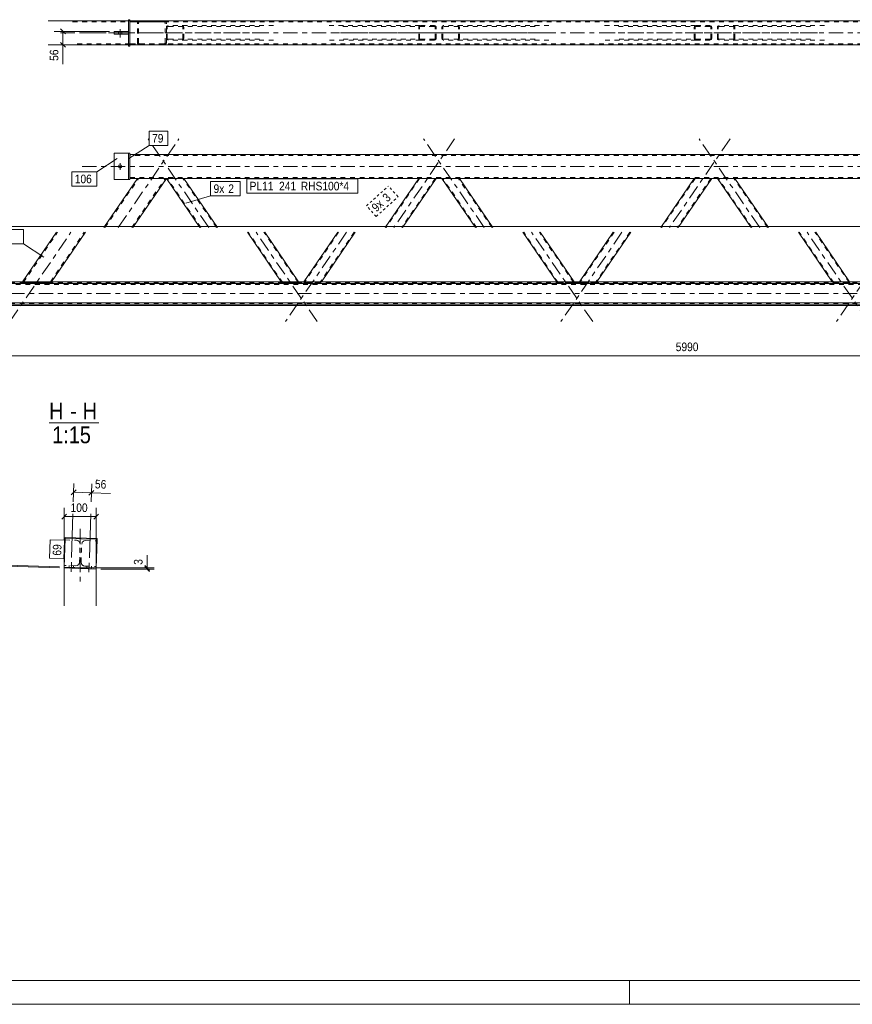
# Model space of a CAD drawing. Header units: millimetres. Extents: x 0 to 914, y 0 to 420.
# Tile 2 of 10: x 157 to 331, y 0 to 206. Entities that reach past the tile are written whole.
import ezdxf

# ---------------------------------------------------------------- set-up
doc = ezdxf.new("R2010")
doc.units = ezdxf.units.MM
for name, pattern in [('XKITLINE00', [0]), ('XKITLINE01', [4, 1, -1, 1, -1]), ('XKITLINE03', [6, 3, -1, 1, -1]), ('XKITLINE04', [3, 0.5, -0.5, 0.5, -0.5, 0.5, -0.5])]:
    doc.linetypes.add(name, pattern=pattern)
for name, color, linetype, lineweight in [('Arkusz rysunku', 3, 'Continuous', 0), ('Element', 2, 'Continuous', 0), ('Inny typ obiektu', 7, 'Continuous', 0), ('Wymiar', 4, 'Continuous', 0), ('Znak elementu', 2, 'Continuous', 0), ('Śruba', 3, 'Continuous', 0)]:
    doc.layers.add(name, color=color, linetype=linetype, lineweight=lineweight)
doc.styles.add('ARIAL', font='ARIAL.TTF')

msp = doc.modelspace()

# ---------------------------------------------------------------- linework, layer by layer
at = {"layer": 'Arkusz rysunku', "linetype": 'XKITLINE00', "lineweight": 0}
for p, q in [((5, 5), (909, 5)), ((284, 0), (284, 5)), ((0, 0), (914, 0))]:
    msp.add_line(p, q, dxfattribs=at)
at = {"layer": 'Element', "linetype": 'XKITLINE00', "lineweight": 0}
for p, q in [((162.56, 205.35), (179.32, 205.35)), ((179.32, 205.61), (179.32, 200.11)), ((179.62, 205.61), (179.32, 205.61)), ((179.62, 200.11), (179.62, 205.61)), ((711.73, 205.36), (179.62, 205.36)), ((176.32, 202.56), (176.32, 203.16)), ((179.32, 203.16), (176.32, 203.16)), ((179.32, 202.56), (176.32, 202.56)), ((179.32, 203.16), (179.32, 202.56)), ((162.56, 200.35), (179.32, 200.35)), ((179.32, 200.11), (179.62, 200.11)), ((179.62, 200.36), (711.73, 200.36)), ((186.75, 200.36), (179.62, 200.35)), ((181.65, 200.36), (181.66, 200.36)), ((176.32, 177.71), (176.32, 172.21)), ((176.32, 177.71), (179.32, 177.71)), ((179.32, 177.71), (179.32, 172.21)), ((179.32, 177.71), (179.62, 177.71)), ((179.62, 172.21), (179.62, 177.71)), ((179.62, 177.46), (711.73, 177.46)), ((174.16, 162.21), (181.18, 172.46)), ((179.32, 172.21), (176.32, 172.21)), ((179.32, 172.21), (179.62, 172.21)), ((181.18, 172.46), (179.62, 172.46)), ((180.22, 162.21), (187.24, 172.46)), ((187.24, 172.46), (181.18, 172.46)), ((704.12, 172.46), (187.24, 172.46)), ((194.25, 162.21), (187.24, 172.46)), ((197.88, 162.21), (190.87, 172.46)), ((232.94, 162.21), (239.96, 172.46)), ((236.58, 162.21), (243.59, 172.46)), ((251.82, 162.21), (244.8, 172.46)), ((255.45, 162.21), (248.44, 172.46)), ((290.51, 162.21), (297.52, 172.46)), ((294.14, 162.21), (301.16, 172.46)), ((309.38, 162.21), (302.37, 172.46)), ((313.02, 162.21), (306, 172.46)), ((157.2, 150.89), (164.26, 161.21)), ((163.26, 150.89), (170.32, 161.21)), ((211.22, 150.89), (204.15, 161.21)), ((214.85, 150.89), (207.79, 161.21)), ((215.98, 150.89), (223.04, 161.21)), ((219.61, 150.89), (226.68, 161.21)), ((268.78, 150.89), (261.72, 161.21)), ((272.42, 150.89), (265.35, 161.21)), ((273.54, 150.89), (280.61, 161.21)), ((277.18, 150.89), (284.24, 161.21)), ((326.35, 150.89), (319.28, 161.21)), ((329.98, 150.89), (322.92, 161.21)), ((146.58, 150.89), (157.59, 150.89)), ((146.58, 150.49), (744.78, 150.49)), ((157.59, 150.89), (157.68, 150.89)), ((157.68, 150.89), (162.77, 150.89)), ((162.77, 150.89), (162.85, 150.89)), ((728.57, 150.89), (162.85, 150.89)), ((146.58, 146.49), (744.78, 146.49)), ((146.58, 146.09), (744.78, 146.09)), ((146.58, 145.93), (744.78, 145.93)), ((165.89, 91.31), (166.07, 97.3)), ((166.08, 97.51), (166.07, 97.3)), ((166.07, 97.3), (172.74, 97.1)), ((172.74, 97.29), (166.08, 97.51)), ((172.74, 97.1), (172.55, 91.1)), ((172.73, 96.76), (172.74, 97.29)), ((165.89, 91.31), (165.88, 91.11)), ((165.88, 91.11), (172.54, 90.9)), ((165.88, 83.24), (165.88, 91.11)), ((165.88, 91.11), (165.88, 91.11)), ((165.88, 91.11), (165.88, 91.11)), ((172.55, 91.1), (165.89, 91.31)), ((172.55, 91.1), (172.54, 90.9)), ((172.54, 90.9), (172.54, 90.9)), ((172.54, 90.9), (172.54, 83.24)), ((172.54, 90.9), (172.54, 90.9))]:
    msp.add_line(p, q, dxfattribs=at)
at = {"layer": 'Element', "linetype": 'XKITLINE01', "lineweight": 0}
for p, q in [((167.65, 205.15), (186.75, 205.16)), ((179.32, 205.35), (186.75, 205.36)), ((179.62, 205.36), (179.62, 200.36)), ((711.73, 205.16), (179.62, 205.16)), ((181.21, 205.1), (181.18, 204.95)), ((181.18, 200.75), (181.18, 204.95)), ((181.21, 205.11), (181.21, 205.1)), ((181.42, 204.95), (181.44, 205.03)), ((181.42, 200.75), (181.42, 204.95)), ((181.44, 205.03), (181.49, 205.1)), ((181.49, 205.33), (181.47, 205.32)), ((181.66, 205.36), (181.49, 205.33)), ((181.49, 205.1), (181.51, 205.11)), ((181.51, 205.11), (181.57, 205.14)), ((181.57, 205.14), (181.66, 205.16)), ((186.94, 205.33), (186.75, 205.36)), ((186.75, 205.16), (186.84, 205.14)), ((186.84, 205.14), (186.92, 205.1)), ((186.92, 205.1), (186.97, 205.03)), ((186.97, 205.03), (186.99, 204.96)), ((186.99, 200.76), (186.99, 204.96)), ((187.2, 205.1), (187.2, 205.11)), ((187.23, 204.96), (187.2, 205.1)), ((187.24, 200.76), (187.23, 204.96)), ((187.26, 204.17), (187.24, 204.06)), ((187.24, 201.66), (187.24, 204.06)), ((187.34, 204.27), (187.26, 204.17)), ((187.46, 204.33), (187.34, 204.27)), ((187.42, 204.06), (187.43, 204.11)), ((187.42, 201.66), (187.42, 204.06)), ((187.43, 204.11), (187.47, 204.16)), ((187.6, 204.36), (187.46, 204.33)), ((187.47, 204.16), (187.53, 204.2)), ((187.53, 204.2), (187.6, 204.21)), ((209.61, 204.36), (187.6, 204.36)), ((206.7, 204.21), (187.6, 204.21)), ((190.65, 204.33), (190.51, 204.36)), ((190.51, 204.21), (190.58, 204.2)), ((190.58, 204.2), (190.64, 204.16)), ((190.64, 204.16), (190.67, 204.11)), ((190.76, 204.27), (190.65, 204.33)), ((190.67, 204.11), (190.69, 204.06)), ((190.69, 201.66), (190.69, 204.06)), ((190.84, 204.17), (190.76, 204.27)), ((190.87, 204.06), (190.84, 204.17)), ((190.87, 201.66), (190.87, 204.06)), ((221.22, 204.36), (240.32, 204.36)), ((224.13, 204.21), (243.23, 204.21)), ((239.99, 204.17), (239.96, 204.06)), ((239.96, 201.66), (239.96, 204.06)), ((240.06, 204.27), (239.99, 204.17)), ((240.18, 204.33), (240.06, 204.27)), ((240.14, 204.06), (240.15, 204.11)), ((240.14, 201.66), (240.14, 204.06)), ((240.15, 204.11), (240.19, 204.16)), ((240.32, 204.36), (240.18, 204.33)), ((240.19, 204.16), (240.25, 204.2)), ((240.25, 204.2), (240.32, 204.21)), ((240.32, 204.36), (243.23, 204.36)), ((243.23, 204.21), (240.32, 204.21)), ((243.37, 204.33), (243.23, 204.36)), ((243.23, 204.21), (243.3, 204.2)), ((243.3, 204.2), (243.36, 204.16)), ((243.36, 204.16), (243.4, 204.11)), ((243.49, 204.27), (243.37, 204.33)), ((243.4, 204.11), (243.41, 204.06)), ((243.41, 201.66), (243.41, 204.06)), ((243.57, 204.17), (243.49, 204.27)), ((243.59, 204.06), (243.57, 204.17)), ((243.59, 201.66), (243.59, 204.06)), ((244.83, 204.17), (244.8, 204.06)), ((244.8, 201.66), (244.8, 204.06)), ((244.91, 204.27), (244.83, 204.17)), ((245.03, 204.33), (244.91, 204.27)), ((244.98, 204.06), (245, 204.11)), ((244.98, 201.66), (244.98, 204.06)), ((245, 204.11), (245.04, 204.16)), ((245.16, 204.36), (245.03, 204.33)), ((245.04, 204.16), (245.09, 204.2)), ((245.09, 204.2), (245.16, 204.21)), ((267.17, 204.36), (245.16, 204.36)), ((264.26, 204.21), (245.16, 204.21)), ((248.21, 204.33), (248.07, 204.36)), ((248.07, 204.21), (248.14, 204.2)), ((248.14, 204.2), (248.2, 204.16)), ((248.2, 204.16), (248.24, 204.11)), ((248.33, 204.27), (248.21, 204.33)), ((248.24, 204.11), (248.25, 204.06)), ((248.25, 201.66), (248.25, 204.06)), ((248.41, 204.17), (248.33, 204.27)), ((248.44, 204.06), (248.41, 204.17)), ((248.44, 201.66), (248.44, 204.06)), ((278.79, 204.36), (297.89, 204.36)), ((281.7, 204.21), (300.8, 204.21)), ((297.55, 204.17), (297.52, 204.06)), ((297.52, 201.66), (297.52, 204.06)), ((297.63, 204.27), (297.55, 204.17)), ((297.75, 204.33), (297.63, 204.27)), ((297.71, 204.06), (297.72, 204.11)), ((297.71, 201.66), (297.71, 204.06)), ((297.72, 204.11), (297.76, 204.16)), ((297.89, 204.36), (297.75, 204.33)), ((297.76, 204.16), (297.82, 204.2)), ((297.82, 204.2), (297.89, 204.21)), ((297.89, 204.36), (300.8, 204.36)), ((300.8, 204.21), (297.89, 204.21)), ((300.93, 204.33), (300.8, 204.36)), ((300.8, 204.21), (300.87, 204.2)), ((300.87, 204.2), (300.92, 204.16)), ((300.92, 204.16), (300.96, 204.11)), ((301.05, 204.27), (300.93, 204.33)), ((300.96, 204.11), (300.98, 204.06)), ((300.98, 201.66), (300.98, 204.06)), ((301.13, 204.17), (301.05, 204.27)), ((301.16, 204.06), (301.13, 204.17)), ((301.16, 201.66), (301.16, 204.06)), ((302.39, 204.17), (302.37, 204.06)), ((302.37, 201.66), (302.37, 204.06)), ((302.47, 204.27), (302.39, 204.17)), ((302.59, 204.33), (302.47, 204.27)), ((302.55, 204.06), (302.56, 204.11)), ((302.55, 201.66), (302.55, 204.06)), ((302.56, 204.11), (302.6, 204.16)), ((302.73, 204.36), (302.59, 204.33)), ((302.6, 204.16), (302.66, 204.2)), ((302.66, 204.2), (302.73, 204.21)), ((324.74, 204.36), (302.73, 204.36)), ((321.83, 204.21), (302.73, 204.21)), ((305.78, 204.33), (305.64, 204.36)), ((305.64, 204.21), (305.71, 204.2)), ((305.71, 204.2), (305.77, 204.16)), ((305.77, 204.16), (305.81, 204.11)), ((305.9, 204.27), (305.78, 204.33)), ((305.81, 204.11), (305.82, 204.06)), ((305.82, 201.66), (305.82, 204.06)), ((305.97, 204.17), (305.9, 204.27)), ((306, 204.06), (305.97, 204.17)), ((306, 201.66), (306, 204.06)), ((179.32, 202.56), (179.32, 203.16)), ((187.24, 201.66), (187.26, 201.54)), ((187.26, 201.54), (187.34, 201.44)), ((187.43, 201.6), (187.42, 201.66)), ((187.47, 201.55), (187.43, 201.6)), ((187.53, 201.52), (187.47, 201.55)), ((187.6, 201.51), (187.53, 201.52)), ((206.7, 201.51), (187.6, 201.51)), ((190.58, 201.52), (190.51, 201.51)), ((190.64, 201.55), (190.58, 201.52)), ((190.67, 201.6), (190.64, 201.55)), ((190.69, 201.66), (190.67, 201.6)), ((190.76, 201.44), (190.84, 201.54)), ((190.84, 201.54), (190.87, 201.66)), ((243.23, 201.51), (224.13, 201.51)), ((239.96, 201.66), (239.99, 201.54)), ((239.99, 201.54), (240.06, 201.44)), ((240.15, 201.6), (240.14, 201.66)), ((240.19, 201.55), (240.15, 201.6)), ((240.25, 201.52), (240.19, 201.55)), ((240.32, 201.51), (240.25, 201.52)), ((240.32, 201.51), (243.23, 201.51)), ((243.3, 201.52), (243.23, 201.51)), ((243.36, 201.55), (243.3, 201.52)), ((243.4, 201.6), (243.36, 201.55)), ((243.41, 201.66), (243.4, 201.6)), ((243.49, 201.44), (243.57, 201.54)), ((243.57, 201.54), (243.59, 201.66)), ((244.8, 201.66), (244.83, 201.54)), ((244.83, 201.54), (244.91, 201.44)), ((245, 201.6), (244.98, 201.66)), ((245.04, 201.55), (245, 201.6)), ((245.09, 201.52), (245.04, 201.55)), ((245.16, 201.51), (245.09, 201.52)), ((264.26, 201.51), (245.16, 201.51)), ((248.14, 201.52), (248.07, 201.51)), ((248.2, 201.55), (248.14, 201.52)), ((248.24, 201.6), (248.2, 201.55)), ((248.25, 201.66), (248.24, 201.6)), ((248.33, 201.44), (248.41, 201.54)), ((248.41, 201.54), (248.44, 201.66)), ((300.8, 201.51), (281.7, 201.51)), ((297.52, 201.66), (297.55, 201.54)), ((297.55, 201.54), (297.63, 201.44)), ((297.72, 201.6), (297.71, 201.66)), ((297.76, 201.55), (297.72, 201.6)), ((297.82, 201.52), (297.76, 201.55)), ((297.89, 201.51), (297.82, 201.52)), ((297.89, 201.51), (300.8, 201.51)), ((300.87, 201.52), (300.8, 201.51)), ((300.92, 201.55), (300.87, 201.52)), ((300.96, 201.6), (300.92, 201.55)), ((300.98, 201.66), (300.96, 201.6)), ((301.05, 201.44), (301.13, 201.54)), ((301.13, 201.54), (301.16, 201.66)), ((302.37, 201.66), (302.39, 201.54)), ((302.39, 201.54), (302.47, 201.44)), ((302.56, 201.6), (302.55, 201.66)), ((302.6, 201.55), (302.56, 201.6)), ((302.66, 201.52), (302.6, 201.55)), ((302.73, 201.51), (302.66, 201.52)), ((321.83, 201.51), (302.73, 201.51)), ((305.71, 201.52), (305.64, 201.51)), ((305.77, 201.55), (305.71, 201.52)), ((305.81, 201.6), (305.77, 201.55)), ((305.82, 201.66), (305.81, 201.6)), ((305.9, 201.44), (305.97, 201.54)), ((305.97, 201.54), (306, 201.66)), ((179.62, 200.55), (167.65, 200.55)), ((179.32, 200.35), (179.62, 200.35)), ((179.62, 200.56), (711.73, 200.56)), ((186.75, 200.56), (179.62, 200.55)), ((181.18, 200.75), (181.2, 200.68)), ((181.2, 200.68), (181.21, 200.6)), ((181.44, 200.68), (181.42, 200.75)), ((181.49, 200.61), (181.44, 200.68)), ((181.48, 200.39), (181.65, 200.36)), ((181.57, 200.57), (181.49, 200.61)), ((181.66, 200.56), (181.57, 200.57)), ((186.84, 200.57), (186.75, 200.56)), ((186.75, 200.36), (186.94, 200.39)), ((186.92, 200.62), (186.84, 200.57)), ((186.98, 200.68), (186.92, 200.62)), ((186.99, 200.76), (186.98, 200.68)), ((187.2, 200.6), (187.22, 200.68)), ((187.22, 200.68), (187.24, 200.76)), ((187.34, 201.44), (187.46, 201.38)), ((187.46, 201.38), (187.6, 201.36)), ((209.61, 201.36), (187.6, 201.36)), ((190.51, 201.36), (190.65, 201.38)), ((190.65, 201.38), (190.76, 201.44)), ((240.32, 201.36), (221.22, 201.36)), ((240.06, 201.44), (240.18, 201.38)), ((240.18, 201.38), (240.32, 201.36)), ((243.23, 201.36), (240.32, 201.36)), ((243.23, 201.36), (243.37, 201.38)), ((243.37, 201.38), (243.49, 201.44)), ((244.91, 201.44), (245.03, 201.38)), ((245.03, 201.38), (245.16, 201.36)), ((267.17, 201.36), (245.16, 201.36)), ((248.07, 201.36), (248.21, 201.38)), ((248.21, 201.38), (248.33, 201.44)), ((297.89, 201.36), (278.79, 201.36)), ((297.63, 201.44), (297.75, 201.38)), ((297.75, 201.38), (297.89, 201.36)), ((300.8, 201.36), (297.89, 201.36)), ((300.8, 201.36), (300.93, 201.38)), ((300.93, 201.38), (301.05, 201.44)), ((302.47, 201.44), (302.59, 201.38)), ((302.59, 201.38), (302.73, 201.36)), ((324.74, 201.36), (302.73, 201.36)), ((305.64, 201.36), (305.78, 201.38)), ((305.78, 201.38), (305.9, 201.44)), ((179.32, 177.71), (179.32, 172.21)), ((179.62, 172.46), (179.62, 177.46)), ((711.73, 177.26), (179.62, 177.26)), ((174.4, 162.21), (181.42, 172.46)), ((179.62, 172.66), (711.73, 172.66)), ((179.98, 162.21), (186.99, 172.46)), ((187.24, 172.46), (181.18, 172.46)), ((181.18, 172.46), (181.18, 172.46)), ((181.18, 172.46), (181.18, 172.46)), ((181.21, 172.46), (181.21, 172.46)), ((181.32, 172.46), (181.32, 172.46)), ((181.42, 172.46), (181.42, 172.46)), ((181.48, 172.46), (181.44, 172.46)), ((181.66, 172.46), (181.66, 172.46)), ((181.66, 172.46), (181.66, 172.46)), ((190.87, 172.46), (187.24, 172.46)), ((187.24, 172.46), (187.24, 172.46)), ((194.43, 162.21), (187.42, 172.46)), ((197.7, 162.21), (190.69, 172.46)), ((240.14, 172.46), (233.13, 162.21)), ((243.41, 172.46), (236.4, 162.21)), ((243.59, 172.46), (239.96, 172.46)), ((248.44, 172.46), (244.8, 172.46)), ((252, 162.21), (244.98, 172.46)), ((255.27, 162.21), (248.25, 172.46)), ((297.71, 172.46), (290.69, 162.21)), ((300.98, 172.46), (293.96, 162.21)), ((301.16, 172.46), (297.52, 172.46)), ((306, 172.46), (302.37, 172.46)), ((309.56, 162.21), (302.55, 172.46)), ((312.84, 162.21), (305.82, 172.46)), ((157.34, 150.74), (164.5, 161.21)), ((163.01, 150.89), (170.08, 161.21)), ((211.48, 150.77), (204.33, 161.21)), ((214.75, 150.77), (207.61, 161.21)), ((223.22, 161.21), (216.08, 150.77)), ((226.49, 161.21), (219.35, 150.77)), ((269.04, 150.77), (261.9, 161.21)), ((272.32, 150.77), (265.17, 161.21)), ((280.79, 161.21), (273.64, 150.77)), ((284.06, 161.21), (276.92, 150.77)), ((326.61, 150.77), (319.47, 161.21)), ((329.88, 150.77), (322.74, 161.21)), ((146.58, 150.73), (744.78, 150.73)), ((744.78, 150.38), (146.58, 150.38)), ((744.78, 150.33), (146.58, 150.33)), ((157.1, 150.74), (157.2, 150.89)), ((157.1, 150.74), (157.19, 150.87)), ((157.1, 150.74), (157.13, 150.74)), ((157.13, 150.74), (157.23, 150.73)), ((157.23, 150.88), (157.19, 150.87)), ((157.34, 150.88), (157.23, 150.88)), ((157.23, 150.73), (157.39, 150.73)), ((157.5, 150.88), (157.34, 150.88)), ((157.34, 150.74), (157.43, 150.87)), ((157.36, 150.74), (157.34, 150.74)), ((157.41, 150.74), (157.36, 150.74)), ((157.39, 150.73), (157.57, 150.73)), ((157.48, 150.73), (157.41, 150.74)), ((157.43, 150.87), (157.45, 150.88)), ((157.45, 150.88), (157.5, 150.88)), ((157.58, 150.73), (157.48, 150.73)), ((157.5, 150.88), (157.59, 150.89)), ((157.5, 150.88), (157.58, 150.88)), ((157.57, 150.73), (162.66, 150.73)), ((157.58, 150.88), (157.68, 150.88)), ((157.58, 150.73), (162.67, 150.73)), ((162.85, 150.89), (157.59, 150.89)), ((157.68, 150.88), (162.77, 150.88)), ((162.66, 150.73), (162.85, 150.73)), ((162.76, 150.73), (162.67, 150.73)), ((162.84, 150.74), (162.76, 150.73)), ((162.77, 150.88), (162.86, 150.88)), ((162.89, 150.74), (162.84, 150.74)), ((162.85, 150.89), (162.96, 150.88)), ((162.85, 150.73), (163.01, 150.73)), ((162.86, 150.88), (162.94, 150.88)), ((162.91, 150.74), (162.89, 150.74)), ((162.91, 150.74), (163, 150.87)), ((162.94, 150.88), (162.99, 150.88)), ((163.11, 150.88), (162.96, 150.88)), ((162.99, 150.88), (163, 150.87)), ((163, 150.87), (163.01, 150.89)), ((163.01, 150.73), (163.11, 150.74)), ((163.21, 150.88), (163.11, 150.88)), ((163.11, 150.74), (163.15, 150.74)), ((163.15, 150.74), (163.25, 150.87)), ((163.25, 150.87), (163.21, 150.88)), ((163.25, 150.87), (163.26, 150.89)), ((211.24, 150.84), (211.22, 150.89)), ((211.27, 150.85), (211.24, 150.84)), ((211.3, 150.77), (211.24, 150.84)), ((211.35, 150.85), (211.27, 150.85)), ((211.3, 150.77), (211.33, 150.77)), ((211.33, 150.77), (211.41, 150.76)), ((211.46, 150.85), (211.35, 150.85)), ((211.41, 150.76), (211.53, 150.76)), ((211.43, 150.84), (211.44, 150.85)), ((211.44, 150.85), (211.48, 150.85)), ((211.6, 150.85), (211.46, 150.85)), ((211.48, 150.85), (211.54, 150.85)), ((211.49, 150.77), (211.48, 150.77)), ((211.53, 150.77), (211.49, 150.77)), ((211.59, 150.76), (211.53, 150.77)), ((211.53, 150.76), (211.67, 150.76)), ((211.54, 150.85), (211.6, 150.85)), ((211.66, 150.76), (211.59, 150.76)), ((211.6, 150.85), (214.51, 150.85)), ((211.6, 150.85), (214.51, 150.85)), ((211.66, 150.76), (214.57, 150.76)), ((211.67, 150.76), (214.57, 150.76)), ((214.51, 150.85), (214.58, 150.85)), ((214.65, 150.85), (214.51, 150.85)), ((214.64, 150.76), (214.57, 150.76)), ((214.57, 150.76), (214.71, 150.76)), ((214.58, 150.85), (214.64, 150.85)), ((214.64, 150.85), (214.68, 150.85)), ((214.7, 150.77), (214.64, 150.76)), ((214.77, 150.85), (214.65, 150.85)), ((214.68, 150.85), (214.7, 150.84)), ((214.74, 150.77), (214.7, 150.77)), ((214.71, 150.76), (214.83, 150.76)), ((214.75, 150.77), (214.74, 150.77)), ((214.85, 150.85), (214.77, 150.85)), ((214.83, 150.76), (214.91, 150.77)), ((214.88, 150.84), (214.85, 150.89)), ((214.88, 150.84), (214.85, 150.85)), ((214.93, 150.77), (214.88, 150.84)), ((214.91, 150.77), (214.93, 150.77)), ((215.9, 150.77), (215.95, 150.84)), ((215.9, 150.77), (215.92, 150.77)), ((215.92, 150.77), (216, 150.76)), ((215.95, 150.84), (215.98, 150.89)), ((215.98, 150.85), (215.95, 150.84)), ((216.06, 150.85), (215.98, 150.85)), ((216, 150.76), (216.12, 150.76)), ((216.18, 150.85), (216.06, 150.85)), ((216.08, 150.77), (216.13, 150.84)), ((216.09, 150.77), (216.08, 150.77)), ((216.13, 150.77), (216.09, 150.77)), ((216.12, 150.76), (216.25, 150.76)), ((216.13, 150.84), (216.15, 150.85)), ((216.19, 150.76), (216.13, 150.77)), ((216.15, 150.85), (216.19, 150.85)), ((216.32, 150.85), (216.18, 150.85)), ((216.19, 150.85), (216.25, 150.85)), ((216.26, 150.76), (216.19, 150.76)), ((216.25, 150.85), (216.32, 150.85)), ((216.25, 150.76), (219.16, 150.76)), ((216.26, 150.76), (219.17, 150.76)), ((216.32, 150.85), (219.22, 150.85)), ((216.32, 150.85), (219.23, 150.85)), ((219.16, 150.76), (219.3, 150.76)), ((219.23, 150.76), (219.17, 150.76)), ((219.22, 150.85), (219.29, 150.85)), ((219.37, 150.85), (219.23, 150.85)), ((219.29, 150.77), (219.23, 150.76)), ((219.29, 150.85), (219.35, 150.85)), ((219.34, 150.77), (219.29, 150.77)), ((219.3, 150.76), (219.42, 150.76)), ((219.35, 150.77), (219.34, 150.77)), ((219.35, 150.85), (219.39, 150.85)), ((219.35, 150.77), (219.4, 150.84)), ((219.48, 150.85), (219.37, 150.85)), ((219.39, 150.85), (219.4, 150.84)), ((219.42, 150.76), (219.5, 150.77)), ((219.56, 150.85), (219.48, 150.85)), ((219.5, 150.77), (219.53, 150.77)), ((219.53, 150.77), (219.58, 150.84)), ((219.58, 150.84), (219.56, 150.85)), ((219.58, 150.84), (219.61, 150.89)), ((268.81, 150.84), (268.78, 150.89)), ((268.84, 150.85), (268.81, 150.84)), ((268.86, 150.77), (268.81, 150.84)), ((268.91, 150.85), (268.84, 150.85)), ((268.86, 150.77), (268.89, 150.77)), ((268.89, 150.77), (268.97, 150.76)), ((269.03, 150.85), (268.91, 150.85)), ((268.97, 150.76), (269.09, 150.76)), ((268.99, 150.84), (269, 150.85)), ((269, 150.85), (269.04, 150.85)), ((269.17, 150.85), (269.03, 150.85)), ((269.04, 150.85), (269.1, 150.85)), ((269.06, 150.77), (269.04, 150.77)), ((269.1, 150.77), (269.06, 150.77)), ((269.09, 150.76), (269.23, 150.76)), ((269.1, 150.85), (269.17, 150.85)), ((269.16, 150.76), (269.1, 150.77)), ((269.23, 150.76), (269.16, 150.76)), ((269.17, 150.85), (272.08, 150.85)), ((269.17, 150.85), (272.08, 150.85)), ((269.23, 150.76), (272.14, 150.76)), ((269.23, 150.76), (272.14, 150.76)), ((272.08, 150.85), (272.15, 150.85)), ((272.22, 150.85), (272.08, 150.85)), ((272.21, 150.76), (272.14, 150.76)), ((272.14, 150.76), (272.28, 150.76)), ((272.15, 150.85), (272.21, 150.85)), ((272.21, 150.85), (272.25, 150.85)), ((272.26, 150.77), (272.21, 150.76)), ((272.33, 150.85), (272.22, 150.85)), ((272.25, 150.85), (272.26, 150.84)), ((272.3, 150.77), (272.26, 150.77)), ((272.28, 150.76), (272.4, 150.76)), ((272.32, 150.77), (272.3, 150.77)), ((272.42, 150.85), (272.33, 150.85)), ((272.4, 150.76), (272.47, 150.77)), ((272.45, 150.84), (272.42, 150.89)), ((272.45, 150.84), (272.42, 150.85)), ((272.5, 150.77), (272.45, 150.84)), ((272.47, 150.77), (272.5, 150.77)), ((273.46, 150.77), (273.51, 150.84)), ((273.46, 150.77), (273.49, 150.77)), ((273.49, 150.77), (273.56, 150.76)), ((273.51, 150.84), (273.54, 150.89)), ((273.54, 150.85), (273.51, 150.84)), ((273.63, 150.85), (273.54, 150.85)), ((273.56, 150.76), (273.68, 150.76)), ((273.74, 150.85), (273.63, 150.85)), ((273.64, 150.77), (273.7, 150.84)), ((273.66, 150.77), (273.64, 150.77)), ((273.7, 150.77), (273.66, 150.77)), ((273.68, 150.76), (273.82, 150.76)), ((273.7, 150.84), (273.71, 150.85)), ((273.75, 150.76), (273.7, 150.77)), ((273.71, 150.85), (273.75, 150.85)), ((273.88, 150.85), (273.74, 150.85)), ((273.75, 150.85), (273.81, 150.85)), ((273.82, 150.76), (273.75, 150.76)), ((273.81, 150.85), (273.88, 150.85)), ((273.82, 150.76), (276.73, 150.76)), ((273.82, 150.76), (276.73, 150.76)), ((273.88, 150.85), (276.79, 150.85)), ((273.88, 150.85), (276.79, 150.85)), ((276.8, 150.76), (276.73, 150.76)), ((276.73, 150.76), (276.87, 150.76)), ((276.79, 150.85), (276.86, 150.85)), ((276.93, 150.85), (276.79, 150.85)), ((276.86, 150.77), (276.8, 150.76)), ((276.86, 150.85), (276.92, 150.85)), ((276.9, 150.77), (276.86, 150.77)), ((276.87, 150.76), (276.99, 150.76)), ((276.92, 150.77), (276.9, 150.77)), ((276.92, 150.85), (276.96, 150.85)), ((276.92, 150.77), (276.97, 150.84)), ((277.05, 150.85), (276.93, 150.85)), ((276.96, 150.85), (276.97, 150.84)), ((276.99, 150.76), (277.07, 150.77)), ((277.12, 150.85), (277.05, 150.85)), ((277.07, 150.77), (277.1, 150.77)), ((277.1, 150.77), (277.15, 150.84)), ((277.15, 150.84), (277.12, 150.85)), ((277.15, 150.84), (277.18, 150.89)), ((326.38, 150.84), (326.35, 150.89)), ((326.4, 150.85), (326.38, 150.84)), ((326.43, 150.77), (326.38, 150.84)), ((326.48, 150.85), (326.4, 150.85)), ((326.43, 150.77), (326.46, 150.77)), ((326.46, 150.77), (326.54, 150.76)), ((326.59, 150.85), (326.48, 150.85)), ((326.54, 150.76), (326.66, 150.76)), ((326.56, 150.84), (326.57, 150.85)), ((326.57, 150.85), (326.61, 150.85)), ((326.73, 150.85), (326.59, 150.85)), ((326.61, 150.85), (326.67, 150.85)), ((326.63, 150.77), (326.61, 150.77)), ((326.67, 150.77), (326.63, 150.77)), ((326.66, 150.76), (326.8, 150.76)), ((326.67, 150.85), (326.74, 150.85)), ((326.73, 150.76), (326.67, 150.77)), ((326.73, 150.85), (329.64, 150.85)), ((326.79, 150.76), (326.73, 150.76)), ((326.74, 150.85), (329.64, 150.85)), ((326.79, 150.76), (329.7, 150.76)), ((326.8, 150.76), (329.71, 150.76)), ((329.64, 150.85), (329.71, 150.85)), ((329.78, 150.85), (329.64, 150.85)), ((329.77, 150.76), (329.7, 150.76)), ((329.71, 150.85), (329.77, 150.85)), ((329.71, 150.76), (329.84, 150.76)), ((329.77, 150.85), (329.81, 150.85)), ((329.83, 150.77), (329.77, 150.76)), ((329.9, 150.85), (329.78, 150.85)), ((329.81, 150.85), (329.83, 150.84)), ((329.87, 150.77), (329.83, 150.77)), ((329.84, 150.76), (329.96, 150.76)), ((329.88, 150.77), (329.87, 150.77)), ((329.98, 150.85), (329.9, 150.85)), ((329.96, 150.76), (330.04, 150.77)), ((330.01, 150.84), (329.98, 150.89)), ((330.01, 150.84), (329.98, 150.85)), ((330.06, 150.77), (330.01, 150.84)), ((330.04, 150.77), (330.06, 150.77)), ((146.58, 146.43), (744.78, 146.43)), ((146.58, 146.33), (744.78, 146.33)), ((166.07, 97.3), (166.06, 96.97)), ((166.06, 96.97), (168.43, 96.9)), ((168.43, 96.9), (168.73, 96.83)), ((170.05, 96.79), (170.36, 96.84)), ((170.36, 96.84), (172.73, 96.76)), ((169.09, 92.34), (169.2, 96.07)), ((169.15, 96.38), (169.2, 96.07)), ((169.42, 92.33), (169.54, 96.06)), ((169.54, 96.06), (169.61, 96.37)), ((165.88, 91.11), (165.92, 91.11)), ((165.9, 91.64), (165.89, 91.31)), ((168.26, 91.57), (165.9, 91.64)), ((165.92, 91.11), (172.54, 90.9)), ((168.57, 91.62), (168.26, 91.57)), ((169.09, 92.34), (169.02, 92.04)), ((169.47, 92.02), (169.42, 92.33)), ((170.19, 91.51), (169.89, 91.58)), ((170.19, 91.51), (172.56, 91.43)), ((172.28, 90.91), (172.28, 90.91)), ((172.56, 91.43), (172.55, 91.1))]:
    msp.add_line(p, q, dxfattribs=at)
at = {"layer": 'Element', "linetype": 'XKITLINE03', "lineweight": 0}
for p, q in [((165.11, 202.85), (189.85, 202.86)), ((169.62, 202.86), (721.73, 202.86)), ((208.15, 202.86), (183.41, 202.86)), ((247.42, 202.86), (222.68, 202.86)), ((265.72, 202.86), (240.97, 202.86)), ((304.99, 202.86), (280.24, 202.86)), ((323.28, 202.86), (298.54, 202.86)), ((177.19, 162.21), (189.85, 180.71)), ((183.64, 180.37), (183.41, 180.71)), ((196.07, 162.21), (184.35, 179.34)), ((247.42, 180.71), (234.76, 162.21)), ((253.63, 162.21), (240.97, 180.71)), ((304.99, 180.71), (292.33, 162.21)), ((311.2, 162.21), (298.54, 180.71)), ((169.62, 174.96), (721.73, 174.96)), ((154.52, 142.55), (167.29, 161.21)), ((218.74, 142.55), (205.97, 161.21)), ((224.86, 161.21), (212.09, 142.55)), ((276.3, 142.55), (263.54, 161.21)), ((282.42, 161.21), (269.66, 142.55)), ((333.87, 142.55), (321.1, 161.21)), ((339.99, 161.21), (327.22, 142.55)), ((136.58, 148.41), (754.78, 148.41)), ((169.21, 99.26), (169.21, 88.2)), ((169.31, 94.2), (169.31, 94.2))]:
    msp.add_line(p, q, dxfattribs=at)
at = {"layer": 'Element', "linetype": 'XKITLINE01', "lineweight": 0}
for centre, radius, start, end in [((186.8, 204.9), 0.451, 28.3583, 72.6205), ((181.61, 200.82), 0.451, 208.3583, 252.6205), ((186.8, 200.82), 0.451, 287.4215, 331.6837), ((168.4, 96.1), 0.8, 20.6923, 65.6923), ((170.34, 96.04), 0.8, 110.6923, 155.6923), ((168.29, 92.37), 0.8, 290.6923, 335.6923), ((170.22, 92.31), 0.8, 200.6923, 245.6923)]:
    msp.add_arc(centre, radius, start, end, dxfattribs=at)
at = {"layer": 'Inny typ obiektu', "linetype": 'XKITLINE00', "lineweight": 0}
msp.add_line((162.72, 121.41), (173.11, 121.41), dxfattribs=at)
at = {"layer": 'Wymiar', "linetype": 'XKITLINE00', "lineweight": 0}
for p, q in [((165.11, 203.67), (166.13, 202.65)), ((175.32, 203.16), (163.76, 203.16)), ((165.62, 200.36), (165.62, 203.16)), ((178.62, 200.36), (163.76, 200.36)), ((165.11, 200.87), (166.13, 199.85)), ((165.62, 200.36), (165.62, 196.34)), ((165.62, 200.36), (165.62, 196.34)), ((146.58, 162.43), (728.1, 162.43)), ((146.58, 135.43), (446.07, 135.43)), ((168.37, 107.41), (167.32, 106.42)), ((167.78, 104.96), (167.9, 108.78)), ((167.84, 106.92), (171.57, 106.8)), ((172.1, 107.29), (171.05, 106.31)), ((171.52, 104.96), (171.63, 108.66)), ((171.57, 106.8), (175.59, 106.67)), ((171.57, 106.8), (175.59, 106.67)), ((165.88, 96.91), (165.88, 103.7)), ((172.55, 92.11), (172.55, 103.7)), ((166.39, 102.35), (165.37, 101.33)), ((165.88, 101.84), (172.55, 101.84)), ((167.42, 93.33), (167.7, 102.44)), ((171.15, 93.21), (171.44, 102.44)), ((173.06, 102.35), (172.04, 101.33)), ((165.88, 92.11), (165.88, 94.35)), ((183.21, 91.11), (183.21, 93.79)), ((183.21, 91.11), (183.21, 93.79)), ((164.88, 91.14), (153.94, 91.49)), ((164.89, 91.34), (153.95, 91.68)), ((166.88, 91.11), (184.65, 91.11)), ((173.54, 90.9), (184.65, 90.9)), ((182.71, 91.62), (183.72, 90.6)), ((182.71, 91.41), (183.72, 90.39)), ((183.21, 90.9), (183.21, 91.11))]:
    msp.add_line(p, q, dxfattribs=at)
at = {"layer": 'Znak elementu', "linetype": 'XKITLINE00', "lineweight": 0}
for p, q in [((183.64, 182.34), (187.51, 182.34)), ((183.64, 179.34), (183.64, 182.34)), ((187.51, 179.34), (187.51, 182.34)), ((179.39, 176.59), (183.64, 179.34)), ((183.64, 179.34), (187.51, 179.34)), ((176.93, 176.59), (172.69, 173.85)), ((167.49, 173.85), (172.69, 173.85)), ((167.49, 170.85), (167.49, 173.85)), ((172.69, 170.85), (172.69, 173.85)), ((167.49, 170.85), (172.69, 170.85)), ((196.48, 171.82), (202.63, 171.82)), ((196.48, 168.82), (196.48, 171.82)), ((202.63, 168.82), (202.63, 171.82)), ((204.02, 172.36), (227.25, 172.36)), ((204.02, 169.36), (204.02, 172.36)), ((227.25, 169.36), (227.25, 172.36)), ((191.29, 167.32), (196.48, 168.82)), ((196.48, 168.82), (202.63, 168.82)), ((204.02, 169.36), (227.25, 169.36)), ((152.2, 161.79), (157.4, 161.79)), ((157.4, 158.79), (157.4, 161.79)), ((152.2, 158.79), (157.4, 158.79)), ((161.65, 156.05), (157.4, 158.79)), ((162.84, 93.13), (162.96, 97)), ((165.96, 96.91), (162.96, 97)), ((165.84, 93.04), (165.96, 96.91)), ((165.84, 93.04), (162.84, 93.13))]:
    msp.add_line(p, q, dxfattribs=at)
at = {"layer": 'Znak elementu', "linetype": 'XKITLINE04', "lineweight": 0}
for p, q in [((229.05, 166.74), (233.62, 170.86)), ((235.63, 168.63), (233.62, 170.86)), ((231.06, 164.51), (235.63, 168.63)), ((231.06, 164.51), (229.05, 166.74))]:
    msp.add_line(p, q, dxfattribs=at)
at = {"layer": 'Śruba', "linetype": 'XKITLINE00', "lineweight": 0}
for p, q in [((177.57, 203.66), (177.57, 201.91)), ((177.22, 203.16), (177.22, 202.56)), ((177.92, 203.16), (177.92, 202.56)), ((176.87, 174.96), (178.27, 174.96)), ((177.57, 175.66), (177.57, 174.26)), ((166.88, 91.08), (166.9, 91.61)), ((167.32, 90.33), (167.38, 92.33)), ((167.81, 91.05), (167.83, 91.58)), ((170.61, 90.96), (170.63, 91.49)), ((171.05, 90.21), (171.12, 92.21)), ((171.54, 90.93), (171.56, 91.46))]:
    msp.add_line(p, q, dxfattribs=at)
msp.add_circle((177.57, 174.96), 0.35, dxfattribs=at)

# ---------------------------------------------------------------- texts
at = {"layer": 'Inny typ obiektu', "style": 'ARIAL', "width": 0.85}
for s, p in [('H', (162.72, 122.16)), ('H', (169.74, 122.16)), ('-', (167.14, 122.16)), ('1:15', (163.37, 117.16))]:
    msp.add_text(s, height=3.5, dxfattribs=at).set_placement(p)
at = {"layer": 'Wymiar', "style": 'ARIAL', "width": 0.85}
for s, rotation, p in [('56', 90.0002, (164.66, 197.01)), ('56', -1.7991, (172.28, 107.74)), ('3', 90.0002, (182.25, 91.78))]:
    msp.add_text(s, height=1.8, rotation=rotation, dxfattribs=at).set_placement(p)
for s, p in [('5990', (293.65, 136.39)), ('100', (167.21, 102.8))]:
    msp.add_text(s, height=1.8, dxfattribs=at).set_placement(p)
at = {"layer": 'Znak elementu', "style": 'ARIAL', "width": 0.85}
for s, p in [('79', (184.24, 179.94)), ('106', (168.09, 171.45)), ('9x', (197.08, 169.42)), ('2', (200.16, 169.42)), ('PL11', (204.62, 169.96)), ('241', (210.77, 169.96)), ('RHS100*4', (215.31, 169.96))]:
    msp.add_text(s, height=1.8, dxfattribs=at).set_placement(p)
for s, rotation, p in [('3', 42.0379, (233.39, 167.42)), ('9x', 42.0379, (231.11, 165.36)), ('69', 88.2011, (165.26, 93.66))]:
    msp.add_text(s, height=1.8, rotation=rotation, dxfattribs=at).set_placement(p)

doc.saveas('drawing.dxf')
